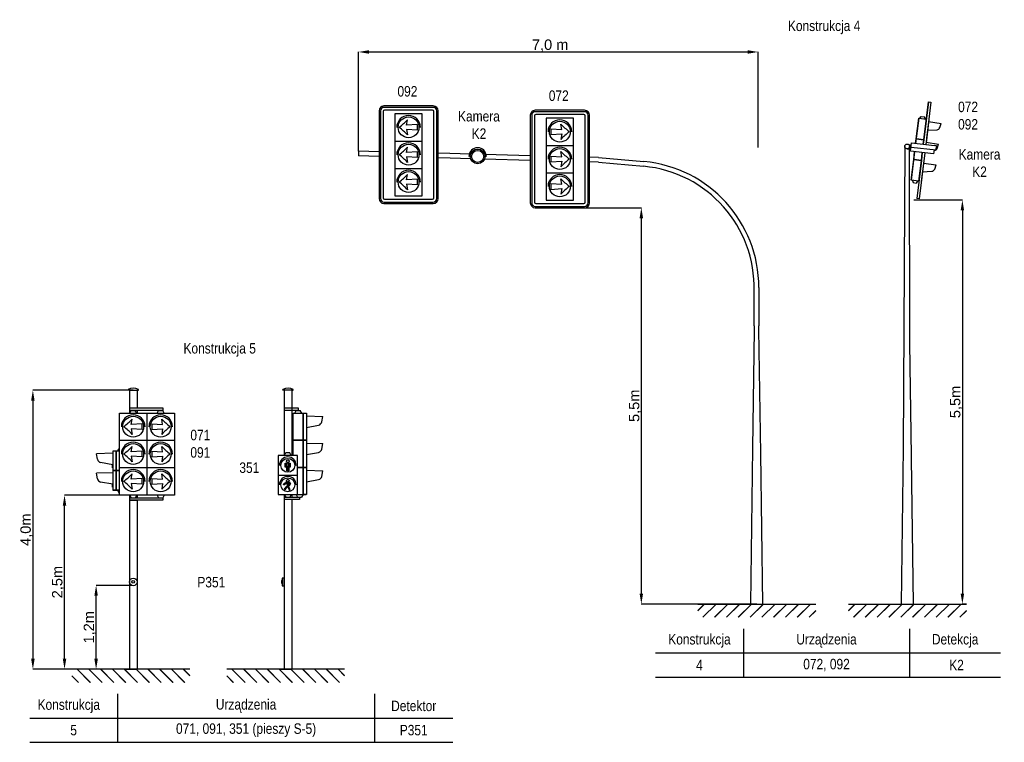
# Model space of a CAD drawing. Header units: millimetres. Extents: x -43299 to 64984, y 17255 to 47065.
# Tile 3 of 5: x -15590 to -1433, y 36056 to 46441. Entities that reach past the tile are written whole.
import ezdxf

# ---------------------------------------------------------------- set-up
doc = ezdxf.new("R2010")
doc.units = ezdxf.units.MM
doc.header["$LTSCALE"] = 1000
for name, color, linetype in [('body', 7, 'Continuous'), ('IR - konstrukcje', 7, 'Continuous'), ('konstrukcje', 7, 'Continuous'), ('opis', 7, 'Continuous')]:
    doc.layers.add(name, color=color, linetype=linetype)
doc.styles.get("Standard").update_dxf_attribs({"font": 'arial.ttf'})
doc.dimstyles.new('ISO-25', dxfattribs={"dimtxt": 2.5, "dimasz": 2.5, "dimexe": 1.25, "dimexo": 0.625, "dimtad": 1, "dimtxsty": 'Standard', "dimcen": 2.5, "dimadec": 0, "dimazin": 0, "dimtfac": 1, "dimtmove": 0, "dimatfit": 3, "dimfxl": 1, "dimarcsym": 0})

# ---------------------------------------------------------------- blocks, each defined once
blk = doc.blocks.new('*D184')
at = {"layer": 'Defpoints', "color": 0}
for p in [(-14945, 39609), (-14031, 39609), (-14031, 37106)]:
    blk.add_point(p, dxfattribs=at)
at = {"layer": 'IR - konstrukcje', "color": 0, "lineweight": -2}
for p, q in [((-14032, 39609), (-14946, 39609)), ((-14032, 37106), (-14946, 37106))]:
    blk.add_line(p, q, dxfattribs=at)
at = {"layer": 'IR - konstrukcje', "color": 0, "linetype": 'Continuous', "lineweight": -2}
blk.add_line((-14945, 37256), (-14945, 39459), dxfattribs=at)
at = {"layer": 'IR - konstrukcje', "color": 0}
for points in [[(-14920, 39459), (-14970, 39459), (-14945, 39609)], [(-14970, 37256), (-14920, 37256), (-14945, 37106)]]:
    blk.add_solid(points, dxfattribs=at)
at = {"layer": 'IR - konstrukcje', "color": 0, "insert": (-15036, 38358), "char_height": 150, "attachment_point": 5, "rotation": 90}
blk.add_mtext('2,5m', dxfattribs=at)
blk = doc.blocks.new('*D185')
at = {"layer": 'Defpoints', "color": 0}
for p in [(-13957, 41116), (-15400, 37106), (-14010, 37106)]:
    blk.add_point(p, dxfattribs=at)
at = {"layer": 'konstrukcje', "color": 0, "lineweight": -2}
for p, q in [((-13958, 41116), (-15402, 41116)), ((-14011, 37106), (-15402, 37106))]:
    blk.add_line(p, q, dxfattribs=at)
at = {"layer": 'konstrukcje', "color": 0, "linetype": 'Continuous', "lineweight": -2}
blk.add_line((-15400, 40966), (-15400, 37256), dxfattribs=at)
at = {"layer": 'konstrukcje', "color": 0}
for points in [[(-15375, 40966), (-15425, 40966), (-15400, 41116)], [(-15425, 37256), (-15375, 37256), (-15400, 37106)]]:
    blk.add_solid(points, dxfattribs=at)
at = {"layer": 'konstrukcje', "color": 0, "insert": (-15491, 39111), "char_height": 150, "attachment_point": 5, "rotation": 90}
blk.add_mtext('4,0m', dxfattribs=at)
blk = doc.blocks.new('*D186')
at = {"layer": 'Defpoints', "color": 0}
for p in [(-14491, 38311), (-13977, 38311), (-13577, 37106)]:
    blk.add_point(p, dxfattribs=at)
at = {"layer": 'IR - konstrukcje', "color": 0, "lineweight": -2}
for p, q in [((-13978, 38311), (-14492, 38311)), ((-13577, 37106), (-14492, 37106))]:
    blk.add_line(p, q, dxfattribs=at)
at = {"layer": 'IR - konstrukcje', "color": 0, "linetype": 'Continuous', "lineweight": -2}
blk.add_line((-14491, 37256), (-14491, 38161), dxfattribs=at)
at = {"layer": 'IR - konstrukcje', "color": 0}
for points in [[(-14466, 38161), (-14516, 38161), (-14491, 38311)], [(-14516, 37256), (-14466, 37256), (-14491, 37106)]]:
    blk.add_solid(points, dxfattribs=at)
at = {"layer": 'IR - konstrukcje', "color": 0, "insert": (-14581, 37709), "char_height": 150, "attachment_point": 5, "rotation": 90}
blk.add_mtext('1,2m', dxfattribs=at)
blk = doc.blocks.new('*D291')
at = {"layer": 'Defpoints', "color": 0}
for p in [(-4973, 45977), (-4973, 44602), (-10718, 44551)]:
    blk.add_point(p, dxfattribs=at)
at = {"layer": 'konstrukcje', "color": 0, "lineweight": -2}
for p, q in [((-10718, 44552), (-10718, 45978)), ((-4973, 44603), (-4973, 45978))]:
    blk.add_line(p, q, dxfattribs=at)
at = {"layer": 'konstrukcje', "color": 0, "linetype": 'Continuous', "lineweight": -2}
blk.add_line((-10568, 45977), (-5123, 45977), dxfattribs=at)
at = {"layer": 'konstrukcje', "color": 0}
for points in [[(-10568, 46002), (-10568, 45952), (-10718, 45977)], [(-5123, 45952), (-5123, 46002), (-4973, 45977)]]:
    blk.add_solid(points, dxfattribs=at)
at = {"layer": 'konstrukcje', "color": 0, "insert": (-7963, 46068), "char_height": 150, "attachment_point": 5}
blk.add_mtext('7,0 m', dxfattribs=at)
blk = doc.blocks.new('*D292')
at = {"layer": 'Defpoints', "color": 0}
for p in [(-2734, 43851), (-2036, 38043), (-1978, 38043)]:
    blk.add_point(p, dxfattribs=at)
at = {"layer": 'konstrukcje', "color": 0, "lineweight": -2}
for p, q in [((-2734, 43851), (-2035, 43851)), ((-1979, 38043), (-2037, 38043))]:
    blk.add_line(p, q, dxfattribs=at)
at = {"layer": 'konstrukcje', "color": 0, "linetype": 'Continuous', "lineweight": -2}
blk.add_line((-2036, 43701), (-2036, 38193), dxfattribs=at)
at = {"layer": 'konstrukcje', "color": 0}
for points in [[(-2011, 43701), (-2061, 43701), (-2036, 43851)], [(-2061, 38193), (-2011, 38193), (-2036, 38043)]]:
    blk.add_solid(points, dxfattribs=at)
at = {"layer": 'konstrukcje', "color": 0, "insert": (-2126, 40947), "char_height": 150, "attachment_point": 5, "rotation": 90}
blk.add_mtext('5,5m', dxfattribs=at)
blk = doc.blocks.new('*D293')
at = {"layer": 'Defpoints', "color": 0}
for p in [(-7823, 43738), (-6652, 43738), (-4991, 38043)]:
    blk.add_point(p, dxfattribs=at)
at = {"layer": 'konstrukcje', "color": 0, "lineweight": -2}
for p, q in [((-7823, 43738), (-6651, 43738)), ((-4992, 38043), (-6653, 38043))]:
    blk.add_line(p, q, dxfattribs=at)
at = {"layer": 'konstrukcje', "color": 0, "linetype": 'Continuous', "lineweight": -2}
blk.add_line((-6652, 38193), (-6652, 43588), dxfattribs=at)
at = {"layer": 'konstrukcje', "color": 0}
for points in [[(-6627, 43588), (-6677, 43588), (-6652, 43738)], [(-6677, 38193), (-6627, 38193), (-6652, 38043)]]:
    blk.add_solid(points, dxfattribs=at)
at = {"layer": 'konstrukcje', "color": 0, "insert": (-6742, 40892), "char_height": 150, "attachment_point": 5, "rotation": 90}
blk.add_mtext('5,5m', dxfattribs=at)

msp = doc.modelspace()

# ---------------------------------------------------------------- hatches: boundary and pattern name
at = {"layer": 'IR - konstrukcje'}
h = msp.add_hatch(dxfattribs=at)
h.set_pattern_fill('JIS_LC_20', color=256, scale=6, style=0)
h.set_pattern_definition([(135, (6788.92, 36088.89), (84.8528, 84.8528), []), (135, (6786.52, 36088.89), (84.8528, 84.8528), [])])
h.paths.add_polyline_path([(-14839.038, 37106.492), (-13142.867, 37106.492), (-13142.867, 36916.755), (-14839.038, 36916.755)])
h = msp.add_hatch(dxfattribs=at)
h.set_pattern_fill('JIS_LC_20', color=256, scale=6, style=0)
h.set_pattern_definition([(135, (9014.35, 36088.89), (84.8528, 84.8528), []), (135, (9011.95, 36088.89), (84.8528, 84.8528), [])])
h.paths.add_polyline_path([(-12613.609, 37106.492), (-10917.438, 37106.492), (-10917.438, 36916.755), (-12613.609, 36916.755)])
at = {"layer": 'konstrukcje'}
h = msp.add_hatch(dxfattribs=at)
h.set_pattern_fill('JIS_LC_20', color=256, scale=6, style=0)
h.set_pattern_definition([(45, (-25772.8, 37024.92), (-84.8528, 84.8528), []), (45, (-25770.4, 37024.92), (-84.8528, 84.8528), [])])
h.paths.add_polyline_path([(-4144.85, 38042.524), (-5841.022, 38042.524), (-5841.022, 37852.787), (-4144.85, 37852.787)])
h = msp.add_hatch(dxfattribs=at)
h.set_pattern_fill('JIS_LC_20', color=256, scale=6, style=0)
h.set_pattern_definition([(45, (-23606, 37024.92), (-84.8528, 84.8528), []), (45, (-23603.6, 37024.92), (-84.8528, 84.8528), [])])
h.paths.add_polyline_path([(-1978.05, 38042.524), (-3674.221, 38042.524), (-3674.221, 37852.787), (-1978.05, 37852.787)])

# ---------------------------------------------------------------- linework, layer by layer
at = {"layer": 'body'}
for p, q in [((-10026.65, 44923.884), (-10013.65, 45003.884)), ((-9868.65, 44936.384), (-10026.65, 44923.884)), ((-9868.65, 44851.384), (-9868.65, 44936.384)), ((-7795.314, 44861.389), (-7808.314, 44941.389)), ((-9868.65, 44851.384), (-10026.65, 44863.884)), ((-10026.65, 44863.884), (-10013.65, 44783.884)), ((-7953.314, 44873.889), (-7953.314, 44788.889)), ((-7953.314, 44873.889), (-7795.314, 44861.389)), ((-7953.314, 44788.889), (-7795.314, 44801.389)), ((-7795.314, 44801.389), (-7808.314, 44721.389)), ((-10026.65, 44530.884), (-10013.65, 44610.884)), ((-9868.65, 44543.384), (-10026.65, 44530.884)), ((-9868.65, 44458.384), (-10026.65, 44470.884)), ((-10026.65, 44470.884), (-10013.65, 44390.884)), ((-9868.65, 44458.384), (-9868.65, 44543.384)), ((-7953.314, 44480.889), (-7953.314, 44395.889)), ((-7953.314, 44480.889), (-7795.314, 44468.389)), ((-7795.314, 44468.389), (-7808.314, 44548.389)), ((-7953.314, 44395.889), (-7795.314, 44408.389)), ((-7795.314, 44408.389), (-7808.314, 44328.389)), ((-10026.65, 44137.884), (-10013.65, 44217.884)), ((-9868.65, 44150.384), (-10026.65, 44137.884)), ((-9868.65, 44065.384), (-10026.65, 44077.884)), ((-10026.65, 44077.884), (-10013.65, 43997.884)), ((-9868.65, 44065.384), (-9868.65, 44150.384)), ((-7953.314, 44087.889), (-7953.314, 44002.889)), ((-7953.314, 44087.889), (-7795.314, 44075.389)), ((-7795.314, 44075.389), (-7808.314, 44155.389)), ((-7953.314, 44002.889), (-7795.314, 44015.389)), ((-7795.314, 44015.389), (-7808.314, 43935.389)), ((-13985.592, 40621.962), (-13972.592, 40701.962)), ((-13827.592, 40634.462), (-13985.592, 40621.962)), ((-13827.592, 40549.462), (-13827.592, 40634.462)), ((-13692.125, 40634.462), (-13692.125, 40549.462)), ((-13692.125, 40634.462), (-13534.125, 40621.962)), ((-13534.125, 40621.962), (-13547.125, 40701.962)), ((-13827.592, 40549.462), (-13985.592, 40561.962)), ((-13985.592, 40561.962), (-13972.592, 40481.962)), ((-13692.125, 40549.462), (-13534.125, 40561.962)), ((-13534.125, 40561.962), (-13547.125, 40481.962)), ((-13985.592, 40228.962), (-13972.592, 40308.962)), ((-13827.592, 40241.462), (-13985.592, 40228.962)), ((-13827.592, 40156.462), (-13827.592, 40241.462)), ((-13692.125, 40241.462), (-13692.125, 40156.462)), ((-13692.125, 40241.462), (-13534.125, 40228.962)), ((-13534.125, 40228.962), (-13547.125, 40308.962)), ((-13827.592, 40156.462), (-13985.592, 40168.962)), ((-13985.592, 40168.962), (-13972.592, 40088.962)), ((-13692.125, 40156.462), (-13534.125, 40168.962)), ((-13534.125, 40168.962), (-13547.125, 40088.962)), ((-13985.592, 39835.962), (-13972.592, 39915.962)), ((-13827.592, 39848.462), (-13985.592, 39835.962)), ((-13827.592, 39763.462), (-13827.592, 39848.462)), ((-13692.125, 39848.462), (-13692.125, 39763.462)), ((-13692.125, 39848.462), (-13534.125, 39835.962)), ((-13534.125, 39835.962), (-13547.125, 39915.962)), ((-13827.592, 39763.462), (-13985.592, 39775.962)), ((-13985.592, 39775.962), (-13972.592, 39695.962)), ((-13692.125, 39763.462), (-13534.125, 39775.962)), ((-13534.125, 39775.962), (-13547.125, 39695.962))]:
    msp.add_line(p, q, dxfattribs=at)
for centre, start, end in [((-10878.104, 45826.47), 308.5992582, 316.421636), ((-10878.104, 43961.298), 43.578364, 51.4007418), ((-6943.86, 45763.975), 223.578364, 231.4007418), ((-6943.86, 43898.803), 128.5992582, 136.421636), ((-10878.104, 45433.47), 308.5992582, 316.421636), ((-10878.104, 43568.298), 43.578364, 51.4007418), ((-6943.86, 45370.975), 223.578364, 231.4007418), ((-6943.86, 43505.803), 128.5992582, 136.421636), ((-10878.104, 45040.47), 308.5992582, 316.421636), ((-10878.104, 43175.298), 43.578364, 51.4007418), ((-6943.86, 44977.975), 223.578364, 231.4007418), ((-6943.86, 43112.803), 128.5992582, 136.421636), ((-14837.046, 41524.548), 308.5992582, 316.421636), ((-12682.671, 41524.548), 223.578364, 231.4007418), ((-14837.046, 39659.376), 43.578364, 51.4007418), ((-12682.671, 39659.376), 128.5992582, 136.421636), ((-14837.046, 41131.548), 308.5992582, 316.421636), ((-12682.671, 41131.548), 223.578364, 231.4007418), ((-14837.046, 39266.376), 43.578364, 51.4007418), ((-12682.671, 39266.376), 128.5992582, 136.421636), ((-14837.046, 40738.548), 308.5992582, 316.421636), ((-14837.046, 38873.376), 43.578364, 51.4007418), ((-12682.671, 40738.548), 223.578364, 231.4007418), ((-12682.671, 38873.376), 128.5992582, 136.421636)]:
    msp.add_arc(centre, 1193.285, start, end, dxfattribs=at)
at = {"layer": 'IR - konstrukcje'}
for p, q in [((-14030.952, 41116.274), (-14030.952, 41126.274)), ((-14010.952, 41116.274), (-14030.952, 41116.274)), ((-14010.952, 41116.274), (-13902.952, 41116.274)), ((-14010.952, 41116.274), (-14010.952, 40861.076)), ((-13902.952, 41116.274), (-13902.952, 40861.076)), ((-13902.952, 41116.274), (-13882.952, 41116.274)), ((-13882.952, 41116.274), (-13882.952, 41126.274)), ((-11805.523, 41116.274), (-11805.523, 41126.274)), ((-11785.523, 41116.274), (-11805.523, 41116.274)), ((-11677.523, 41116.274), (-11785.523, 41116.274)), ((-11785.523, 41116.274), (-11785.523, 40555.265)), ((-11677.523, 41116.274), (-11677.523, 40959.024)), ((-11677.523, 41116.274), (-11657.523, 41116.274)), ((-11657.523, 41116.274), (-11657.523, 41126.274)), ((-11677.523, 40959.024), (-11677.523, 40589.574)), ((-14154.092, 40788.462), (-13761.092, 40788.462)), ((-14154.092, 40395.462), (-14154.092, 40788.462)), ((-14010.952, 40858.295), (-14010.952, 40788.462)), ((-14007.681, 40788.462), (-13987.112, 40826.766)), ((-13987.112, 40826.766), (-13928.073, 40826.766)), ((-13907.503, 40788.462), (-13928.073, 40826.766)), ((-13902.952, 40826.766), (-13902.952, 40788.462)), ((-13902.952, 40826.766), (-13902.952, 40788.462)), ((-13761.092, 40788.462), (-13761.092, 40395.462)), ((-13758.625, 40788.462), (-13365.625, 40788.462)), ((-13758.625, 40395.462), (-13758.625, 40788.462)), ((-13612.214, 40788.462), (-13591.645, 40826.766)), ((-13591.645, 40826.766), (-13532.606, 40826.766)), ((-13512.036, 40788.462), (-13532.606, 40826.766)), ((-13365.625, 40788.462), (-13365.625, 40395.462)), ((-11785.523, 40826.766), (-11785.523, 40176.297)), ((-11677.523, 40826.766), (-11677.523, 40176.297)), ((-11657.49, 40788.462), (-11513.244, 40788.462)), ((-11657.49, 40397.74), (-11657.49, 40788.462)), ((-11635.456, 40788.462), (-11614.887, 40826.766)), ((-11614.887, 40826.766), (-11555.848, 40826.766)), ((-11535.278, 40788.462), (-11555.848, 40826.766)), ((-11513.244, 40788.462), (-11513.244, 40397.74)), ((-11513.244, 40788.462), (-11466.128, 40788.462)), ((-11513.244, 40396.874), (-11513.244, 40788.462)), ((-11466.128, 40788.462), (-11466.128, 40396.874)), ((-11466.128, 40747.834), (-11230.725, 40740.072)), ((-11245.045, 40660.634), (-11230.725, 40740.072)), ((-11466.128, 40582.24), (-11291.411, 40613.453)), ((-11460.744, 40583.202), (-11466.128, 40583.202)), ((-11466.128, 40583.202), (-11466.128, 40441.962)), ((-11460.744, 40441.962), (-11460.744, 40583.202)), ((-13761.092, 40395.462), (-14154.092, 40395.462)), ((-14154.092, 40002.462), (-14154.092, 40395.462)), ((-13761.092, 40395.462), (-13761.092, 40002.462)), ((-13365.625, 40395.462), (-13758.625, 40395.462)), ((-13758.625, 40002.462), (-13758.625, 40395.462)), ((-13365.625, 40395.462), (-13365.625, 40002.462)), ((-11513.244, 40397.74), (-11657.49, 40397.74)), ((-11657.49, 40397.74), (-11513.244, 40397.74)), ((-11657.49, 40176.297), (-11657.49, 40397.74)), ((-11466.128, 40396.874), (-11657.49, 40396.874)), ((-11513.244, 40397.74), (-11513.244, 40007.019)), ((-11513.244, 40397.74), (-11466.128, 40397.74)), ((-11513.244, 40006.152), (-11513.244, 40397.74)), ((-11466.128, 40441.962), (-11460.744, 40441.962)), ((-11466.128, 40397.74), (-11466.128, 40006.152)), ((-11466.128, 40356.245), (-11230.725, 40348.484)), ((-11245.045, 40269.045), (-11230.725, 40348.484)), ((-14251.971, 40210.647), (-14487.373, 40202.885)), ((-14204.855, 40241.889), (-14251.971, 40241.889)), ((-14251.971, 40241.889), (-14251.971, 39961.889)), ((-14154.092, 40241.889), (-14204.855, 40241.889)), ((-14204.855, 40241.889), (-14204.855, 39961.889)), ((-14204.855, 39961.889), (-14204.855, 40241.889)), ((-14182.821, 40241.889), (-14162.251, 40280.193)), ((-14154.092, 40280.193), (-14162.251, 40280.193)), ((-11785.709, 40176.297), (-11765.14, 40214.601)), ((-11706.101, 40214.601), (-11765.14, 40214.601)), ((-11685.531, 40176.297), (-11706.101, 40214.601)), ((-11466.128, 40190.652), (-11291.411, 40221.865)), ((-14473.053, 40123.447), (-14487.373, 40202.885)), ((-14251.971, 40045.053), (-14426.688, 40076.266)), ((-11595.62, 40176.297), (-11875.62, 40176.297)), ((-11875.62, 40176.297), (-11875.62, 39896.297)), ((-11770.62, 40008.297), (-11770.62, 40069.297)), ((-11770.62, 40069.297), (-11759.62, 40069.297)), ((-11759.62, 40069.297), (-11759.62, 40008.297)), ((-11720.62, 40069.297), (-11750.62, 40069.297)), ((-11750.62, 40069.297), (-11750.62, 40019.297)), ((-11720.62, 40019.297), (-11720.62, 40069.297)), ((-11711.62, 40008.297), (-11711.62, 40069.297)), ((-11711.62, 40069.297), (-11700.62, 40069.297)), ((-11700.62, 40069.297), (-11700.62, 40008.297)), ((-11595.62, 39896.297), (-11595.62, 40176.297)), ((-11460.744, 40191.614), (-11466.128, 40191.614)), ((-11466.128, 40191.614), (-11466.128, 40050.374)), ((-11460.744, 40050.374), (-11460.744, 40191.614)), ((-14251.971, 39930.647), (-14487.373, 39922.885)), ((-14473.053, 39843.447), (-14487.373, 39922.885)), ((-14257.355, 40001.889), (-14257.355, 40046.015)), ((-14257.355, 40046.015), (-14251.971, 40046.015)), ((-14251.971, 40001.889), (-14257.355, 40001.889)), ((-14251.971, 40046.015), (-14251.971, 40001.889)), ((-14251.971, 39961.889), (-14154.092, 39961.889)), ((-14154.092, 39961.889), (-14251.971, 39961.889)), ((-14154.092, 39961.889), (-14251.971, 39961.889)), ((-14251.971, 39961.889), (-14251.971, 39681.889)), ((-14204.855, 39961.889), (-14204.855, 39681.889)), ((-14204.855, 39681.889), (-14204.855, 39961.889)), ((-13761.092, 40002.462), (-14154.092, 40002.462)), ((-14154.092, 39609.462), (-14154.092, 40002.462)), ((-13761.092, 40002.462), (-13761.092, 39609.462)), ((-13365.625, 40002.462), (-13758.625, 40002.462)), ((-13758.625, 39609.462), (-13758.625, 40002.462)), ((-13365.625, 40002.462), (-13365.625, 39609.462)), ((-11759.62, 40008.297), (-11770.62, 40008.297)), ((-11750.62, 40019.297), (-11720.62, 40019.297)), ((-11750.62, 39958.297), (-11750.62, 40011.297)), ((-11750.62, 40011.297), (-11739.62, 40011.297)), ((-11739.62, 39958.297), (-11750.62, 39958.297)), ((-11739.62, 40011.297), (-11739.62, 39958.297)), ((-11731.62, 39958.297), (-11731.62, 40011.297)), ((-11731.62, 40011.297), (-11720.62, 40011.297)), ((-11720.62, 39958.297), (-11731.62, 39958.297)), ((-11720.62, 40011.297), (-11720.62, 39958.297)), ((-11700.62, 40008.297), (-11711.62, 40008.297)), ((-11513.244, 40007.019), (-11587.427, 40007.019)), ((-11587.427, 40007.019), (-11513.244, 40007.019)), ((-11587.427, 40007.019), (-11466.128, 40007.019)), ((-11466.128, 40006.152), (-11587.427, 40006.152)), ((-11513.244, 40007.019), (-11513.244, 39616.297)), ((-11513.244, 39615.43), (-11513.244, 40007.019)), ((-11466.128, 40050.374), (-11460.744, 40050.374)), ((-11466.128, 40007.019), (-11466.128, 39615.43)), ((-11466.128, 39965.523), (-11230.725, 39957.762)), ((-11245.045, 39878.323), (-11230.725, 39957.762)), ((-14251.971, 39765.053), (-14426.688, 39796.266)), ((-11875.62, 39896.297), (-11595.62, 39896.297)), ((-11875.62, 39896.297), (-11875.62, 39616.297)), ((-11760.749, 39797.772), (-11771.879, 39778.495)), ((-11749.491, 39791.272), (-11762.362, 39768.979)), ((-11749.491, 39791.272), (-11760.749, 39797.772)), ((-11745.62, 39791.297), (-11725.62, 39791.297)), ((-11745.62, 39791.297), (-11745.62, 39740.297)), ((-11725.62, 39791.297), (-11725.62, 39740.297)), ((-11721.749, 39791.272), (-11710.491, 39797.772)), ((-11721.749, 39791.272), (-11709.126, 39769.407)), ((-11710.491, 39797.772), (-11694.115, 39769.407)), ((-11595.62, 39616.297), (-11595.62, 39896.297)), ((-11466.128, 39799.93), (-11291.411, 39831.143)), ((-11460.744, 39800.892), (-11466.128, 39800.892)), ((-11466.128, 39800.892), (-11466.128, 39659.652)), ((-11460.744, 39659.652), (-11460.744, 39800.892)), ((-14257.355, 39721.889), (-14257.355, 39766.015)), ((-14257.355, 39766.015), (-14251.971, 39766.015)), ((-14251.971, 39721.889), (-14257.355, 39721.889)), ((-14251.971, 39766.015), (-14251.971, 39721.889)), ((-14251.971, 39681.889), (-14204.855, 39681.889)), ((-14204.855, 39681.889), (-14251.971, 39681.889)), ((-14204.855, 39681.889), (-14154.092, 39681.889)), ((-14154.092, 39681.889), (-14204.855, 39681.889)), ((-14182.821, 39681.889), (-14162.251, 39643.586)), ((-14154.092, 39643.586), (-14162.251, 39643.586)), ((-11771.879, 39778.495), (-11797.217, 39763.866)), ((-11790.717, 39752.608), (-11797.217, 39763.866)), ((-11762.362, 39768.979), (-11790.717, 39752.608)), ((-11786.174, 39697.02), (-11782.733, 39701.935)), ((-11786.174, 39697.02), (-11771.429, 39686.695)), ((-11782.733, 39701.935), (-11777.818, 39698.493)), ((-11777.818, 39698.493), (-11749.712, 39738.632)), ((-11771.429, 39686.695), (-11739.883, 39731.749)), ((-11739.883, 39731.749), (-11749.712, 39738.632)), ((-11745.62, 39740.297), (-11725.62, 39740.297)), ((-11723.421, 39736.332), (-11734.296, 39731.26)), ((-11713.588, 39686.851), (-11734.296, 39731.26)), ((-11700.177, 39686.485), (-11723.421, 39736.332)), ((-11721.749, 39747.542), (-11709.126, 39769.407)), ((-11710.491, 39741.042), (-11721.749, 39747.542)), ((-11719.026, 39684.315), (-11713.588, 39686.851)), ((-11716.49, 39678.877), (-11719.026, 39684.315)), ((-11716.49, 39678.877), (-11700.177, 39686.485)), ((-11710.491, 39741.042), (-11694.115, 39769.407)), ((-11466.128, 39659.652), (-11460.744, 39659.652)), ((-13761.092, 39609.462), (-14154.092, 39609.462)), ((-14010.952, 39609.462), (-14010.952, 37106.492)), ((-14010.952, 39536.849), (-13902.952, 39536.663)), ((-14007.681, 39609.462), (-13987.112, 39571.158)), ((-13987.112, 39571.158), (-13928.073, 39571.158)), ((-13907.503, 39609.462), (-13928.073, 39571.158)), ((-13902.952, 39609.462), (-13902.952, 39571.014)), ((-13902.952, 39536.849), (-13902.952, 37106.492)), ((-13365.625, 39609.462), (-13758.625, 39609.462)), ((-13612.214, 39609.462), (-13591.645, 39571.158)), ((-13591.645, 39571.158), (-13532.606, 39571.158)), ((-13512.036, 39609.462), (-13532.606, 39571.158)), ((-11875.62, 39616.297), (-11595.62, 39616.297)), ((-11785.709, 39616.297), (-11765.14, 39577.993)), ((-11785.523, 39616.297), (-11785.523, 39543.87)), ((-11785.523, 39543.684), (-11785.523, 37106.492)), ((-11733.998, 39577.993), (-11674.96, 39577.993)), ((-11685.531, 39616.297), (-11706.101, 39577.993)), ((-11677.523, 39616.297), (-11677.523, 39577.993)), ((-11677.523, 39543.684), (-11677.523, 37106.492)), ((-11615.423, 39615.43), (-11471.177, 39615.43)), ((-11615.423, 39615.43), (-11594.853, 39577.126)), ((-11594.853, 39577.126), (-11535.814, 39577.126)), ((-11515.245, 39615.43), (-11535.814, 39577.126)), ((-11466.128, 39615.43), (-11513.244, 39615.43)), ((-5185.067, 37688.657), (-5185.067, 36992.093)), ((-2794.455, 37688.657), (-2794.455, 36992.093)), ((-6447.376, 37340.375), (-1485.973, 37340.375)), ((-14078.952, 37106.492), (-13902.952, 37106.492)), ((-13902.952, 37106.492), (-14078.952, 37106.492)), ((-11853.523, 37106.492), (-11677.523, 37106.492)), ((-11677.523, 37106.492), (-11853.523, 37106.492)), ((-6447.376, 36992.093), (-1485.973, 36992.093)), ((-14183.083, 36752.625), (-14183.083, 36056.061)), ((-10486.328, 36752.625), (-10486.328, 36056.061)), ((-15445.393, 36404.343), (-9362.885, 36404.343)), ((-15445.393, 36056.061), (-9362.885, 36056.061))]:
    msp.add_line(p, q, dxfattribs=at)
at = {"layer": 'IR - konstrukcje', "lineweight": 30}
for p, q in [((-13142.867, 37106.492), (-14839.038, 37106.492)), ((-10917.438, 37106.492), (-12613.609, 37106.492))]:
    msp.add_line(p, q, dxfattribs=at)
at = {"layer": 'IR - konstrukcje'}
for points in [[(-2827.875, 44653.16), (-2770.955, 44641.48)], [(-2835.283, 44585.642), (-2778.449, 44574.987)], [(-14010.952, 40861.076), (-13532.606, 40861.076), (-13532.606, 40826.766)], [(-13532.606, 40826.766), (-14010.952, 40826.766)], [(-11785.523, 40861.076), (-11585.367, 40861.076), (-11585.367, 40826.766), (-11785.523, 40826.766)], [(-14010.952, 39570.972), (-13532.606, 39571.158), (-13532.606, 39536.849)], [(-13532.606, 39536.849), (-14010.952, 39536.849)], [(-11785.523, 39577.993), (-11565.334, 39577.993), (-11565.334, 39543.684), (-11785.523, 39543.684)]]:
    msp.add_lwpolyline(points, dxfattribs=at)
for points in [[(-11815.586, 38380.207), (-11827.828, 38380.207), (-11827.828, 38340.777), (-11815.586, 38340.777)], [(-11785.523, 38414.492), (-11815.586, 38414.492), (-11815.586, 38306.492), (-11785.523, 38306.492)]]:
    msp.add_lwpolyline(points, close=True, dxfattribs=at)
for centre, radius in [((-2829.975, 44619.225), 34), ((-2829.975, 44619.225), 34), ((-13957.592, 40591.962), 150), ((-13562.125, 40591.962), 150), ((-13957.592, 40198.962), 150), ((-13562.125, 40198.962), 150), ((-11735.62, 40036.297), 100), ((-11735.62, 40096.297), 20), ((-13957.592, 39805.962), 150), ((-13562.125, 39805.962), 150), ((-11735.62, 39756.297), 100), ((-11735.62, 39816.297), 20), ((-13956.467, 38360.492), 54), ((-13956.467, 38360.492), 19.715)]:
    msp.add_circle(centre, radius, dxfattribs=at)
for centre, radius, start, end in [((-13956.952, 40985.226), 159.281, 62.3165246, 117.6834754), ((-11731.523, 40985.226), 159.281, 62.3165246, 117.6834754), ((-13957.592, 40591.962), 170, 0, 180), ((-13562.125, 40591.962), 170, 0, 180), ((-11313.76, 40681.789), 71.897, 288.1105444, 342.8882754), ((-13957.592, 40198.962), 170, 0, 180), ((-13562.125, 40198.962), 170, 0, 180), ((-11313.76, 40290.2), 71.897, 288.1105444, 342.8882754), ((-14404.339, 40144.601), 71.897, 197.1117246, 251.8894556), ((-11735.62, 40036.297), 120.521, 0, 180), ((-13957.592, 39805.962), 170, 0, 180), ((-13562.125, 39805.962), 170, 0, 180), ((-14404.339, 39864.601), 71.897, 197.1117246, 251.8894556), ((-11735.62, 39756.297), 120.521, 0, 180), ((-11313.76, 39899.478), 71.897, 288.1105444, 342.8882754)]:
    msp.add_arc(centre, radius, start, end, dxfattribs=at)
at = {"layer": 'konstrukcje', "lineweight": -3}
for p, q in [((-9643.65, 45200.884), (-10353.65, 45200.884)), ((-9643.65, 45180.884), (-10353.65, 45180.884)), ((-10423.65, 45130.884), (-10423.65, 43870.884)), ((-10403.65, 45130.884), (-10403.65, 43870.884)), ((-9802.15, 45090.384), (-10195.15, 45090.384)), ((-10195.15, 45090.384), (-10195.15, 44697.384)), ((-9802.15, 44697.384), (-9802.15, 45090.384)), ((-9593.65, 43870.884), (-9593.65, 45130.884)), ((-9573.65, 43870.884), (-9573.65, 45130.884)), ((-8248.314, 45068.389), (-8248.314, 43808.389)), ((-8228.314, 45068.389), (-8228.314, 43808.389)), ((-7468.314, 45138.389), (-8178.314, 45138.389)), ((-7468.314, 45118.389), (-8178.314, 45118.389)), ((-7626.814, 45027.889), (-8019.814, 45027.889)), ((-8019.814, 45027.889), (-8019.814, 44634.889)), ((-7626.814, 44634.889), (-7626.814, 45027.889)), ((-7418.314, 43808.389), (-7418.314, 45068.389)), ((-7398.314, 43808.389), (-7398.314, 45068.389)), ((-10195.15, 44697.384), (-9802.15, 44697.384)), ((-10195.15, 44697.384), (-10195.15, 44304.384)), ((-9802.15, 44304.384), (-9802.15, 44697.384)), ((-8019.814, 44634.889), (-7626.814, 44634.889)), ((-8019.814, 44634.889), (-8019.814, 44241.889)), ((-7626.814, 44241.889), (-7626.814, 44634.889)), ((-2781.292, 44549.758), (-2767.871, 44668.847)), ((-2774.582, 44609.303), (-2414.788, 44568.753)), ((-2767.871, 44668.847), (-2436.814, 44631.536)), ((-2408.077, 44628.297), (-2436.814, 44631.536)), ((-2414.788, 44568.753), (-2408.077, 44628.297)), ((-2450.235, 44512.448), (-2781.292, 44549.758)), ((-2443.524, 44571.992), (-2450.235, 44512.448)), ((-10195.15, 44304.384), (-9802.15, 44304.384)), ((-10195.15, 44304.384), (-10195.15, 43911.384)), ((-9802.15, 43911.384), (-9802.15, 44304.384)), ((-8019.814, 44241.889), (-7626.814, 44241.889)), ((-8019.814, 44241.889), (-8019.814, 43848.889)), ((-7626.814, 43848.889), (-7626.814, 44241.889)), ((-10195.15, 43911.384), (-9802.15, 43911.384)), ((-10353.65, 43820.884), (-9643.65, 43820.884)), ((-10353.65, 43800.884), (-9643.65, 43800.884)), ((-8178.314, 43758.389), (-7468.314, 43758.389)), ((-8019.814, 43848.889), (-7626.814, 43848.889)), ((-8178.314, 43738.389), (-7468.314, 43738.389))]:
    msp.add_line(p, q, dxfattribs=at)
at = {"layer": 'konstrukcje'}
for p, q in [((-2590.062, 44714.016), (-2523.492, 45260.296)), ((-2523.492, 45260.296), (-2589.982, 44714.677)), ((-2487.578, 45255.92), (-2561.947, 44645.639)), ((-2523.492, 45260.296), (-2487.578, 45255.92)), ((-2663.637, 45025.895), (-2707.97, 44662.096)), ((-2699.93, 44728.075), (-2663.637, 45025.895)), ((-2663.637, 45025.895), (-2553.689, 45012.497)), ((-2646.842, 45023.849), (-2627.606, 45051.135)), ((-2627.606, 45051.135), (-2582.605, 45045.651)), ((-2570.484, 45014.544), (-2582.605, 45045.651)), ((-2517.775, 45008.12), (-2554.148, 44709.64)), ((-2521.549, 44977.152), (-2342.839, 44949.371)), ((-2361.133, 44890.15), (-2342.839, 44949.371)), ((-2536.841, 44851.665), (-2549.96, 44744.008)), ((-2549.96, 44744.008), (-2545.857, 44743.508)), ((-2545.857, 44743.508), (-2532.737, 44851.165)), ((-2536.93, 44850.932), (-2400.856, 44858.495)), ((-2532.737, 44851.165), (-2536.841, 44851.665)), ((-2863.35, 44619.185), (-2885.997, 40280.828)), ((-2791.67, 41785.18), (-2795.975, 44619.225)), ((-2707.97, 44662.096), (-2699.93, 44728.075)), ((-2589.982, 44714.677), (-2699.93, 44728.075)), ((-2699.93, 44728.075), (-2589.982, 44714.677)), ((-2589.982, 44714.677), (-2597.901, 44649.691)), ((-2597.901, 44649.691), (-2589.982, 44714.677)), ((-2554.068, 44710.301), (-2561.947, 44645.639)), ((-2557.922, 44678.672), (-2379.212, 44650.89)), ((-2397.506, 44591.67), (-2379.212, 44650.89)), ((-10423.65, 44543.281), (-10717.846, 44550.959)), ((-10717.846, 44550.959), (-10717.504, 44483.17)), ((-10423.65, 44475.501), (-10717.846, 44483.179)), ((-9405.014, 44516.696), (-9573.65, 44521.097)), ((-9400.618, 44448.801), (-9573.65, 44453.317)), ((-9106.089, 44508.894), (-9405.014, 44516.696)), ((-8248.314, 44486.507), (-8902.687, 44503.585)), ((-7269.813, 44460.969), (-7398.314, 44464.323)), ((-7269.813, 44461.372), (-6614.414, 44401.473)), ((-2722.468, 44543.129), (-2772.515, 44132.435)), ((-2736.222, 44430.255), (-2722.468, 44543.129)), ((-2576.445, 44526.672), (-2656.93, 43866.201)), ((-2626.355, 44416.196), (-2612.398, 44530.724)), ((-2612.398, 44530.724), (-2626.274, 44416.857)), ((-2576.445, 44526.672), (-2590.441, 44411.82)), ((-2576.445, 44526.672), (-2586.333, 44445.527)), ((-2582.23, 44445.027), (-2572.337, 44526.209)), ((-2444.922, 44559.586), (-2437.229, 44560.014)), ((-9105.595, 44441.101), (-9400.618, 44448.801)), ((-8248.314, 44418.727), (-8906.717, 44435.91)), ((-7269.813, 44393.189), (-7398.314, 44396.542)), ((-7269.813, 44393.189), (-6620.337, 44333.731)), ((-2772.515, 44132.435), (-2736.222, 44430.255)), ((-2626.274, 44416.857), (-2736.222, 44430.255)), ((-2736.222, 44430.255), (-2626.274, 44416.857)), ((-2626.274, 44416.857), (-2692.844, 43870.577)), ((-2662.647, 44118.376), (-2626.274, 44416.857)), ((-2590.36, 44412.481), (-2626.733, 44114)), ((-2594.215, 44380.852), (-2415.505, 44353.07)), ((-2586.333, 44445.527), (-2582.23, 44445.027)), ((-2433.799, 44293.85), (-2415.505, 44353.07)), ((-2609.507, 44255.364), (-2622.626, 44147.707)), ((-2618.522, 44147.207), (-2605.403, 44254.864)), ((-2609.596, 44254.631), (-2473.522, 44262.194)), ((-2605.403, 44254.864), (-2609.507, 44255.364)), ((-2662.567, 44119.037), (-2772.515, 44132.435)), ((-2755.72, 44130.389), (-2743.599, 44099.282)), ((-2743.599, 44099.282), (-2698.598, 44093.798)), ((-2679.361, 44121.084), (-2698.598, 44093.798)), ((-2622.626, 44147.707), (-2618.522, 44147.207)), ((-2656.93, 43866.201), (-2692.844, 43870.577)), ((-5030.149, 42042.561), (-5030.4, 42548.292)), ((-4961.707, 42592.506), (-4962.149, 42042.506)), ((-5030.873, 41985.507), (-5052.516, 40280.882)), ((-5030.149, 42042.561), (-5030.873, 41985.507)), ((-4961.378, 41988.623), (-4962.149, 42042.506)), ((-4935.916, 40208.401), (-4961.378, 41988.623)), ((-2769.138, 40175.002), (-2791.67, 41785.18)), ((-5052.516, 40280.882), (-5080.936, 38042.382)), ((-4904.936, 38042.524), (-4935.916, 40208.401)), ((-2885.997, 40280.828), (-2914.135, 38042.382)), ((-2768.673, 40141.789), (-2769.603, 40208.215)), ((-2738.135, 38042.524), (-2768.673, 40141.789)), ((-13761.092, 39889.462), (-13761.092, 39609.462)), ((-13365.625, 39889.462), (-13365.625, 39609.462)), ((-5080.936, 38042.524), (-4904.936, 38042.524)), ((-2914.135, 38042.524), (-2738.135, 38042.524))]:
    msp.add_line(p, q, dxfattribs=at)
at = {"layer": 'konstrukcje', "lineweight": 30}
for p, q in [((-5841.022, 38042.524), (-4144.85, 38042.524)), ((-3674.221, 38042.524), (-1978.05, 38042.524))]:
    msp.add_line(p, q, dxfattribs=at)
at = {"layer": 'konstrukcje', "lineweight": -3}
for points in [[(-9653.65, 45140.884), (-10343.65, 45140.884, 0.414213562), (-10363.65, 45120.884), (-10363.65, 43880.884, 0.414213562), (-10343.65, 43860.884), (-9653.65, 43860.884, 0.414213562), (-9633.65, 43880.884), (-9633.65, 45120.884, 0.414213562)], [(-7478.314, 45078.389), (-8168.314, 45078.389, 0.414213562), (-8188.314, 45058.389), (-8188.314, 43818.389, 0.414213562), (-8168.314, 43798.389), (-7478.314, 43798.389, 0.414213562), (-7458.314, 43818.389), (-7458.314, 45058.389, 0.414213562)]]:
    msp.add_lwpolyline(points, format="xyb", close=True, dxfattribs=at)
for centre, radius in [((-9998.65, 44893.884), 150), ((-7823.314, 44831.389), 150), ((-9998.65, 44500.884), 150), ((-9005.184, 44475.731), 106.215), ((-9005.184, 44475.731), 86.614), ((-7823.314, 44438.389), 150), ((-9998.65, 44107.884), 150), ((-7823.314, 44045.389), 150)]:
    msp.add_circle(centre, radius, dxfattribs=at)
for centre, radius, start, end in [((-10353.65, 45130.884), 70, 90, 180), ((-10353.65, 45130.884), 50, 90, 180), ((-9643.65, 45130.884), 70, 0, 90), ((-9643.65, 45130.884), 50, 0, 90), ((-9998.65, 44893.884), 170, 0, 180), ((-8178.314, 45068.389), 70, 90, 180), ((-8178.314, 45068.389), 50, 90, 180), ((-7468.314, 45068.389), 70, 0, 90), ((-7468.314, 45068.389), 50, 0, 90), ((-7823.314, 44831.389), 170, 0, 180), ((-9998.65, 44500.884), 170, 0, 180), ((-9005.184, 44475.731), 124.853, 0, 180), ((-7823.314, 44438.389), 170, 0, 180), ((-9998.65, 44107.884), 170, 0, 180), ((-7823.314, 44045.389), 170, 0, 180), ((-10353.65, 43870.884), 70, 180, 270), ((-10353.65, 43870.884), 50, 180, 270), ((-9643.65, 43870.884), 70, 270, 0), ((-9643.65, 43870.884), 50, 270, 0), ((-8178.314, 43808.389), 70, 180, 270), ((-8178.314, 43808.389), 50, 180, 270), ((-7468.314, 43808.389), 70, 270, 0), ((-7468.314, 43808.389), 50, 270, 0)]:
    msp.add_arc(centre, radius, start, end, dxfattribs=at)
at = {"layer": 'konstrukcje'}
for centre, radius, start, end in [((-2411.544, 44912.658), 55.207, 281.1626978, 335.9404289), ((-2447.917, 44614.177), 55.207, 281.1626978, 335.9404289), ((-6779.878, 42591.018), 1750, 358.4088062, 84.7693037), ((-6779.878, 42591.018), 1818, 0.0460513, 84.7780317), ((-2484.21, 44316.357), 55.207, 281.1626978, 335.9404289)]:
    msp.add_arc(centre, radius, start, end, dxfattribs=at)

# ---------------------------------------------------------------- texts
at = {"layer": 'IR - konstrukcje', "char_height": 150}
for s, insert, width, attachment_point in [('\\pxqc;{\\fArial Narrow|b0|i0|c238|p34;Konstrukcja 5}', (-13727.774, 41793.521), 2027.03462, 1), ('\\pxqc;{\\fArial Narrow|b0|i0|c238|p34;071\\P091}', (-13301.371, 40546.959), 617.60785, 1), ('\\pxqc;{\\fArial Narrow|b0|i0|c238|p34;351}', (-12680.759, 40077.912), 785.28395, 1), ('\\pxi0.036253,ql;{\\fArial Narrow|b0|i0|c238|p34;P351}', (-13040.631, 38432.636), 986.71708, 1), ('\\pxqc;{\\fArial Narrow|b0|i0|c238|p34;Konstrukcja}', (-5816.222, 37514.516), 1262.30984, 5), ('\\pxqc;{\\fArial Narrow|b0|i0|c238|p34;Urządzenia}', (-3989.761, 37514.516), 2390.61143, 5), ('\\pxqc;{\\fArial Narrow|b0|i0|c238|p34;Detekcja}', (-2140.214, 37514.516), 1308.48213, 5), ('{\\fArial Narrow|b0|i0|c238|p34;4}', (-5816.222, 37166.234), 1262.30984, 5), ('{\\fArial Narrow|b0|i0|c238|p34;072, 092}', (-3989.761, 37166.234), 2390.61143, 5), ('{\\fArial Narrow|b0|i0|c238|p34;K2}', (-2120.5, 37166.234), 1347.91069, 5), ('\\pxql;{\\fArial Narrow|b0|i0|c238|p34;Konstrukcja}', (-15332.747, 36672.931), 1234.65661, 1), ('\\pxqc;{\\fArial Narrow|b0|i0|c238|p34;Urządzenia}', (-12334.705, 36578.484), 3696.75554, 5), ('\\pxqc;{\\fArial Narrow|b0|i0|c238|p34;Detektor}', (-9924.606, 36578.484), 1123.44282, 5), ('{\\fArial Narrow|b0|i0|c238|p34;5}', (-14814.238, 36230.202), 1262.30984, 5), ('\\pxqc;{\\fArial Narrow|b0|i0|c238|p34;071, 091, 351 (pieszy S-5)}', (-12334.705, 36230.202), 3696.75554, 5), ('{\\fArial Narrow|b0|i0|c238|p34;P351}', (-9924.606, 36230.202), 1123.44282, 5)]:
    msp.add_mtext(s, dxfattribs=dict(at, insert=insert, width=width, attachment_point=attachment_point))
at = {"layer": 'konstrukcje', "char_height": 150, "attachment_point": 1}
for s, insert, width in [('\\pxql;{\\fArial Narrow|b0|i0|c238|p34;Konstrukcja 4}', (-4544.41, 46427.924), 2369.49285), ('\\pxqc;{\\fArial Narrow|b0|i0|c238|p34;092}', (-10446.888, 45486.489), 864.19279), ('\\pxqc;{\\fArial Narrow|b0|i0|c238|p34;072}', (-8271.553, 45423.995), 864.19279), ('\\pxqc;{\\fArial Narrow|b0|i0|c238|p34;072\\P092}', (-2264.212, 45262.627), 618.837)]:
    msp.add_mtext(s, dxfattribs=dict(at, insert=insert, width=width))
at = {"layer": 'opis', "lineweight": -3, "char_height": 150, "width": 666.80917, "attachment_point": 2}
for insert in [(-8986.372, 45128.514), (-1789.543, 44581.028)]:
    msp.add_mtext('{\\fArial Narrow|b0|i0|c238|p34;Kamera\\PK2}', dxfattribs=dict(at, insert=insert))

# ---------------------------------------------------------------- dimensions: what is measured, and where the dimension line sits
at = {"layer": 'IR - konstrukcje'}
for base, p1, p2, text, picture, middle in [((-14945.067, 39609.462), (-14030.952, 37106.492), (-14030.952, 39609.462), '2,5m', '*D184', (-15035.835, 38357.977)), ((-14490.682, 38310.645), (-13576.568, 37106.492), (-13977.234, 38310.645), '1,2m', '*D186', (-14581.451, 37708.568))]:
    dim = msp.add_linear_dim(base=base, p1=p1, p2=p2, angle=90, text=text, dimstyle='ISO-25', override={"dimtxt": 150, "dimasz": 150, "dimtxsty": 'Standard'}, dxfattribs=at)
    dim.commit()
    dim.dimension.update_dxf_attribs({"geometry": picture, "text_midpoint": middle})
at = {"layer": 'konstrukcje'}
dim = msp.add_linear_dim(base=(-4973.457, 45977.039), p1=(-10717.846, 44550.959), p2=(-4973.457, 44602.044), text='7,0 m', dimstyle='ISO-25', override={"dimtxt": 150, "dimasz": 150, "dimtxsty": 'Standard', "dimtolj": 0}, dxfattribs=at)
dim.commit()
dim.dimension.update_dxf_attribs({"geometry": '*D291', "text_midpoint": (-7963.184, 45977.039), "dimtype": 160})
for base, p1, p2, picture, middle in [((-2035.885, 38042.524), (-2734.133, 43851.312), (-1978.05, 38042.524), '*D292', (-2035.885, 40946.918)), ((-6651.869, 43738.389), (-4991.006, 38042.524), (-7823.314, 43738.389), '*D293', (-6651.869, 40891.603))]:
    dim = msp.add_linear_dim(base=base, p1=p1, p2=p2, angle=90, text='5,5m', dimstyle='ISO-25', override={"dimtxt": 150, "dimasz": 150}, dxfattribs=at)
    dim.commit()
    dim.dimension.update_dxf_attribs({"geometry": picture, "text_midpoint": middle, "dimtype": 160})
dim = msp.add_linear_dim(base=(-15400.405, 37106.492), p1=(-13956.952, 41116.274), p2=(-14010.327, 37106.492), angle=90, text='4,0m', dimstyle='ISO-25', override={"dimtxt": 150, "dimasz": 150, "dimtxsty": 'Standard'}, dxfattribs=at)
dim.commit()
dim.dimension.update_dxf_attribs({"geometry": '*D185', "text_midpoint": (-15491.173, 39111.383)})

doc.saveas('drawing.dxf')
